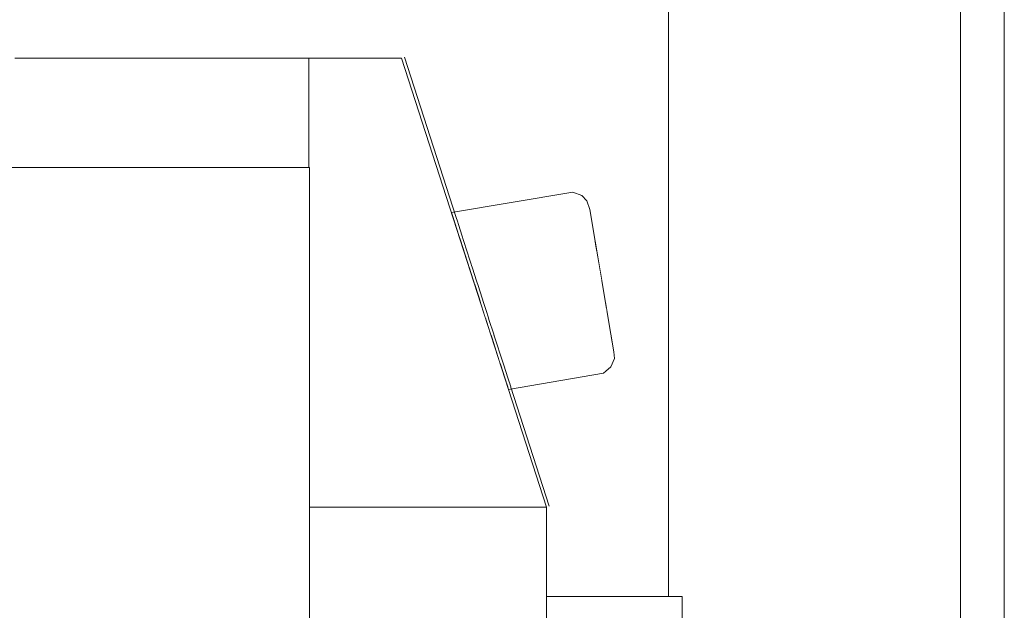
# Model space of a CAD drawing. Header units: millimetres. Extents: x 58537 to 97688, y -8921 to 14216.
# Tile 93 of 189: x 69015 to 69285, y 689 to 851. Entities that reach past the tile are written whole.
import ezdxf

# ---------------------------------------------------------------- set-up
doc = ezdxf.new("R2010")
doc.units = ezdxf.units.MM
doc.header["$MEASUREMENT"] = 0
doc.linetypes.add('Wipeout_Contour', pattern=[1000, 0, -1000])
for name, color, linetype in [('Nowe_A-Armatura', 7, 'Continuous'), ('Nowe_A-Wymiary-Zewnętrzne', 7, 'Continuous'), ('Nowe_Drzwi Archicad', 7, 'Continuous')]:
    doc.layers.add(name, color=color, linetype=linetype)
for name, color, linetype, lineweight in [('Nowe_A-Armatura_Nr_pióra__2', 8, 'Continuous', 13), ('Nowe_A-Wymiary-Zewnętrzne_Nr_pióra__46', 5, 'Continuous', 15), ('Nowe_Drzwi Archicad_Nr_pióra__3', 7, 'Continuous', 13)]:
    doc.layers.add(name, color=color, linetype=linetype, lineweight=lineweight)
doc.layers.add('Nowe_A-Wymiary-Zewnętrzne_Nr_pióra__45', color=7, linetype='Continuous', lineweight=15, true_color=0x40a5ff)
doc.layers.add('Nowe_A-Wymiary-Zewnętrzne_Nr_pióra__85', color=7, linetype='Continuous', lineweight=13, true_color=0x80c2ff)
doc.styles.add('STYL_AUTOMATYCZNY_2', font='arial.ttf')
doc.dimstyles.new('STYL_AUTOMATYCZNY__1', dxfattribs={"dimtxt": 125, "dimasz": 47.5, "dimexe": 0.18, "dimexo": 20, "dimgap": 0, "dimtad": 1, "dimdec": 1, "dimlfac": 0.1, "dimzin": 0, "dimdsep": 46, "dimtxsty": 'STYL_AUTOMATYCZNY_2', "dimblk": 'ARROWHEAD_11', "dimblk1": 'ARROWHEAD_11', "dimblk2": 'ARROWHEAD_11', "dimcen": 0.09, "dimclrd": 256, "dimclre": 256, "dimclrt": 5, "dimadec": 1, "dimazin": 0, "dimtfac": 1, "dimtdec": 4, "dimtmove": 0, "dimatfit": 3, "dimfxl": 0, "dimtolj": 1, "dimtzin": 0, "dimarcsym": 0})

# ---------------------------------------------------------------- blocks, each defined once
blk = doc.blocks.new('ElemPrzekroju_90')
at = {"color": 254, "linetype": 'Wipeout_Contour', "lineweight": 0, "ltscale": 277175.81705}
blk.add_wipeout([(69273.07, 2037), (69273.07, 0), (69285.07, 0), (69285.07, 2025)], dxfattribs=at).dxf.layer = 'Nowe_Drzwi Archicad'
at = {"layer": 'Nowe_Drzwi Archicad_Nr_pióra__3', "color": 7, "linetype": 'Continuous', "lineweight": 13}
blk.add_line((69285.07, 0), (69285.07, 2025), dxfattribs=at)
at = {"color": 254, "linetype": 'Wipeout_Contour', "lineweight": 0, "ltscale": 1730194.365716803}
blk.add_wipeout([(69193.07, 0), (69273.07, 0), (69273.07, 2037), (69193.07, 2117), (69193.07, 692.51), (69196.77, 692.51), (69196.77, 687.36), (69196.81, 676.73), (69201.22, 675.53), (69200.95, 666.91), (69200.15, 651.5), (69199.41, 635.36), (69198.74, 621.57), (69198.1, 605.28), (69197.53, 590.35), (69196.97, 573.91), (69196.77, 566.63), (69196.77, 548.64), (69196.79, 514.77), (69196.77, 477.41), (69196.77, 260.3), (69196.79, 257.12), (69196.77, 232.76), (69196.77, 228.49), (69193.07, 228.49)], dxfattribs=at).dxf.layer = 'Nowe_Drzwi Archicad'
at = {"layer": 'Nowe_Drzwi Archicad_Nr_pióra__3', "color": 7, "linetype": 'Continuous', "lineweight": 13}
for p, q in [((69193.07, 2117), (69193.07, 692.51)), ((69273.07, 0), (69273.07, 2037))]:
    blk.add_line(p, q, dxfattribs=at)
blk = doc.blocks.new('ElemPrzekroju_384')
at = {"color": 254, "linetype": 'Wipeout_Contour', "lineweight": 0, "ltscale": 276485.501241}
blk.add_wipeout([(69094.59, 717), (69159.59, 717), (69119.86, 839.98), (69094.59, 717.85)], dxfattribs=at).dxf.layer = 'Nowe_A-Armatura'
at = {"color": 254, "linetype": 'Wipeout_Contour', "lineweight": 0, "ltscale": 207523.407388}
blk.add_wipeout([(69169.15, 800.69), (69170.65, 800.85), (69169.26, 802.31)], dxfattribs=at).dxf.layer = 'Nowe_A-Armatura'
at = {"color": 254, "linetype": 'Wipeout_Contour', "lineweight": 0, "ltscale": 207562.987365}
blk.add_wipeout([(69159.59, 692.51), (69196.77, 688.74), (69196.77, 692.51)], dxfattribs=at).dxf.layer = 'Nowe_A-Armatura'
at = {"color": 254, "linetype": 'Wipeout_Contour', "lineweight": 0, "ltscale": 345522.802789}
blk.add_wipeout([(69119.86, 839.98), (69094.41, 839.98), (69094.41, 810), (69094.59, 810), (69094.59, 717.85)], dxfattribs=at).dxf.layer = 'Nowe_A-Armatura'
at = {"color": 254, "linetype": 'Wipeout_Contour', "lineweight": 0, "ltscale": 207450.369793}
blk.add_wipeout([(69134.13, 795.81), (69135.83, 790.56), (69166.24, 799.18)], dxfattribs=at).dxf.layer = 'Nowe_A-Armatura'
at = {"color": 254, "linetype": 'Wipeout_Contour', "lineweight": 0, "ltscale": 207498.507569}
blk.add_wipeout([(69142.89, 768.7), (69172.75, 768.35), (69170.41, 774.74)], dxfattribs=at).dxf.layer = 'Nowe_A-Armatura'
at = {"color": 254, "linetype": 'Wipeout_Contour', "lineweight": 0, "ltscale": 207481.671458}
blk.add_wipeout([(69173.38, 757.38), (69146.9, 756.29), (69148.59, 751.04)], dxfattribs=at).dxf.layer = 'Nowe_A-Armatura'
at = {"color": 254, "linetype": 'Wipeout_Contour', "lineweight": 0, "ltscale": 207526.76451}
blk.add_wipeout([(69196.77, 688.74), (69159.59, 692.51), (69159.59, 688.74)], dxfattribs=at).dxf.layer = 'Nowe_A-Armatura'
at = {"color": 254, "linetype": 'Wipeout_Contour', "lineweight": 0, "ltscale": 345247.371071}
blk.add_wipeout([(69007.54, 810), (69094.41, 810), (69094.41, 840), (69013.43, 835.62), (69012.57, 827.16)], dxfattribs=at).dxf.layer = 'Nowe_A-Armatura'
at = {"color": 254, "linetype": 'Wipeout_Contour', "lineweight": 0, "ltscale": 207447.870517}
blk.add_wipeout([(69134.13, 795.81), (69165.74, 802.12), (69133.69, 797.19)], dxfattribs=at).dxf.layer = 'Nowe_A-Armatura'
at = {"color": 254, "linetype": 'Wipeout_Contour', "lineweight": 0, "ltscale": 207473.213587}
blk.add_wipeout([(69172.75, 768.35), (69142.89, 768.7), (69144.35, 764.16)], dxfattribs=at).dxf.layer = 'Nowe_A-Armatura'
at = {"color": 254, "linetype": 'Wipeout_Contour', "lineweight": 0, "ltscale": 207484.25046}
blk.add_wipeout([(69173.88, 754.44), (69148.59, 751.04), (69149.04, 749.66)], dxfattribs=at).dxf.layer = 'Nowe_A-Armatura'
at = {"color": 254, "linetype": 'Wipeout_Contour', "lineweight": 0, "ltscale": 207600.964922}
blk.add_wipeout([(69196.77, 692.51), (69196.77, 688.74), (69196.78, 671.03)], dxfattribs=at).dxf.layer = 'Nowe_A-Armatura'
at = {"color": 254, "linetype": 'Wipeout_Contour', "lineweight": 0, "ltscale": 415110.178184}
blk.add_wipeout([(69159.59, 676.65), (69190.96, 676.65), (69192.42, 677.73), (69193.41, 677.65), (69195, 677.22), (69159.59, 688.74)], dxfattribs=at).dxf.layer = 'Nowe_A-Armatura'
at = {"layer": 'Nowe_A-Armatura_Nr_pióra__2', "color": 8, "linetype": 'Continuous', "lineweight": 13}
for p, q in [((69196.77, 692.51), (69196.77, 688.74)), ((69196.77, 688.74), (69196.77, 676.74)), ((69196.77, 688.74), (69196.77, 687.26))]:
    blk.add_line(p, q, dxfattribs=at)
at = {"color": 254, "linetype": 'Wipeout_Contour', "lineweight": 0, "ltscale": 207137.504939}
blk.add_wipeout([(69013.88, 840), (69013.43, 835.62), (69094.41, 840)], dxfattribs=at).dxf.layer = 'Nowe_A-Armatura'
at = {"color": 254, "linetype": 'Wipeout_Contour', "lineweight": 0, "ltscale": 1447302.154633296}
blk.add_wipeout([(68694.25, 690), (68700.17, 689), (68842.29, 689), (68834.76, 644.38), (68827.39, 599.67), (68818.01, 555.32), (68806.93, 511.37), (68802.68, 495.7), (69094.59, 0), (69094.59, 810), (69007.54, 810), (69007.33, 809.27), (69001.28, 791.63), (68994.49, 774.25), (68987.27, 757.06), (68979.72, 740), (68954.72, 740), (68952.32, 727), (68948.76, 714.26), (68944.09, 701.9), (68938.32, 690)], dxfattribs=at).dxf.layer = 'Nowe_A-Armatura'
at = {"color": 254, "linetype": 'Wipeout_Contour', "lineweight": 0, "ltscale": 207455.167245}
blk.add_wipeout([(69135.83, 790.56), (69138.37, 782.68), (69167.03, 794.55)], dxfattribs=at).dxf.layer = 'Nowe_A-Armatura'
at = {"color": 254, "linetype": 'Wipeout_Contour', "lineweight": 0, "ltscale": 207468.053395}
blk.add_wipeout([(69142.89, 768.7), (69170.41, 774.74), (69141.36, 773.42)], dxfattribs=at).dxf.layer = 'Nowe_A-Armatura'
at = {"color": 254, "linetype": 'Wipeout_Contour', "lineweight": 0, "ltscale": 207476.80919}
blk.add_wipeout([(69172.59, 762.01), (69144.35, 764.16), (69146.9, 756.29)], dxfattribs=at).dxf.layer = 'Nowe_A-Armatura'
at = {"color": 254, "linetype": 'Wipeout_Contour', "lineweight": 0, "ltscale": 207486.20372}
blk.add_wipeout([(69175.25, 753.66), (69149.04, 749.66), (69149.19, 749.19)], dxfattribs=at).dxf.layer = 'Nowe_A-Armatura'
at = {"layer": 'Nowe_A-Armatura_Nr_pióra__2', "color": 8, "linetype": 'Continuous', "lineweight": 13}
for p, q in [((69094.41, 840), (69013.88, 840)), ((69094.41, 810), (69094.41, 839.98)), ((69094.41, 839.98), (69119.86, 839.98)), ((69007.54, 810), (69094.59, 810))]:
    blk.add_line(p, q, dxfattribs=at)
at = {"color": 254, "linetype": 'Wipeout_Contour', "lineweight": 0, "ltscale": 207461.287691}
blk.add_wipeout([(69169.32, 788.54), (69138.37, 782.68), (69139.84, 778.14)], dxfattribs=at).dxf.layer = 'Nowe_A-Armatura'
at = {"color": 254, "linetype": 'Wipeout_Contour', "lineweight": 0, "ltscale": 207501.887222}
blk.add_wipeout([(69172.75, 768.35), (69144.35, 764.16), (69172.59, 762.01)], dxfattribs=at).dxf.layer = 'Nowe_A-Armatura'
at = {"color": 254, "linetype": 'Wipeout_Contour', "lineweight": 0, "ltscale": 207510.014525}
blk.add_wipeout([(69149.04, 749.66), (69175.25, 753.66), (69173.88, 754.44)], dxfattribs=at).dxf.layer = 'Nowe_A-Armatura'
at = {"color": 254, "linetype": 'Wipeout_Contour', "lineweight": 0, "ltscale": 276512.988514}
blk.add_wipeout([(69094.59, 205.5), (69159.59, 205.5), (69159.59, 717), (69094.59, 206.87)], dxfattribs=at).dxf.layer = 'Nowe_A-Armatura'
at = {"color": 254, "linetype": 'Wipeout_Contour', "lineweight": 0, "ltscale": 207463.980893}
blk.add_wipeout([(69141.36, 773.42), (69169.21, 781.82), (69139.84, 778.14)], dxfattribs=at).dxf.layer = 'Nowe_A-Armatura'
at = {"color": 254, "linetype": 'Wipeout_Contour', "lineweight": 0, "ltscale": 207507.712362}
blk.add_wipeout([(69173.38, 757.38), (69148.59, 751.04), (69173.88, 754.44)], dxfattribs=at).dxf.layer = 'Nowe_A-Armatura'
at = {"color": 254, "linetype": 'Wipeout_Contour', "lineweight": 0, "ltscale": 207357.016302}
blk.add_wipeout([(69094.59, 717), (69094.59, 206.87), (69159.59, 717)], dxfattribs=at).dxf.layer = 'Nowe_A-Armatura'
at = {"layer": 'Nowe_A-Armatura_Nr_pióra__2', "color": 8, "linetype": 'Continuous', "lineweight": 13}
for p, q in [((69094.59, 0), (69094.59, 810)), ((69159.59, 717), (69094.59, 717)), ((69159.59, 205.5), (69159.59, 717)), ((69196.77, 692.51), (69159.59, 692.51))]:
    blk.add_line(p, q, dxfattribs=at)
at = {"color": 254, "linetype": 'Wipeout_Contour', "lineweight": 0, "ltscale": 207491.162301}
blk.add_wipeout([(69169.21, 781.82), (69169.32, 788.54), (69139.84, 778.14)], dxfattribs=at).dxf.layer = 'Nowe_A-Armatura'
at = {"color": 254, "linetype": 'Wipeout_Contour', "lineweight": 0, "ltscale": 207504.871963}
blk.add_wipeout([(69173.38, 757.38), (69172.59, 762.01), (69146.9, 756.29)], dxfattribs=at).dxf.layer = 'Nowe_A-Armatura'
at = {"color": 254, "linetype": 'Wipeout_Contour', "lineweight": 0, "ltscale": 207493.605782}
blk.add_wipeout([(69141.36, 773.42), (69170.41, 774.74), (69169.21, 781.82)], dxfattribs=at).dxf.layer = 'Nowe_A-Armatura'
at = {"color": 254, "linetype": 'Wipeout_Contour', "lineweight": 0, "ltscale": 207539.369661}
blk.add_wipeout([(69177.26, 764.33), (69171.42, 798.52), (69178.08, 759.49)], dxfattribs=at).dxf.layer = 'Nowe_A-Armatura'
at = {"color": 254, "linetype": 'Wipeout_Contour', "lineweight": 0, "ltscale": 207487.789538}
blk.add_wipeout([(69169.32, 788.54), (69167.03, 794.55), (69138.37, 782.68)], dxfattribs=at).dxf.layer = 'Nowe_A-Armatura'
at = {"color": 254, "linetype": 'Wipeout_Contour', "lineweight": 0, "ltscale": 207482.330683}
blk.add_wipeout([(69166.24, 799.18), (69135.83, 790.56), (69167.03, 794.55)], dxfattribs=at).dxf.layer = 'Nowe_A-Armatura'
at = {"color": 254, "linetype": 'Wipeout_Contour', "lineweight": 0, "ltscale": 207544.012868}
blk.add_wipeout([(69178.08, 759.49), (69176.13, 770.83), (69177.16, 763.92)], dxfattribs=at).dxf.layer = 'Nowe_A-Armatura'
at = {"layer": 'Nowe_A-Armatura_Nr_pióra__2', "color": 8, "linetype": 'Continuous', "lineweight": 13}
blk.add_line((69135.03, 793.02), (69135.83, 790.56), dxfattribs=at)
at = {"color": 254, "linetype": 'Wipeout_Contour', "lineweight": 0, "ltscale": 207479.521655}
blk.add_wipeout([(69133.52, 797.72), (69165.74, 802.12), (69166.81, 803.3)], dxfattribs=at).dxf.layer = 'Nowe_A-Armatura'
at = {"color": 254, "linetype": 'Wipeout_Contour', "lineweight": 0, "ltscale": 207538.485207}
blk.add_wipeout([(69176.13, 770.83), (69178.08, 759.49), (69171.42, 798.52)], dxfattribs=at).dxf.layer = 'Nowe_A-Armatura'
at = {"color": 254, "linetype": 'Wipeout_Contour', "lineweight": 0, "ltscale": 207479.481596}
blk.add_wipeout([(69166.24, 799.18), (69165.74, 802.12), (69134.13, 795.81)], dxfattribs=at).dxf.layer = 'Nowe_A-Armatura'
at = {"color": 254, "linetype": 'Wipeout_Contour', "lineweight": 0, "ltscale": 207530.506425}
blk.add_wipeout([(69173.3, 787.09), (69171.42, 798.52), (69171.88, 794.23)], dxfattribs=at).dxf.layer = 'Nowe_A-Armatura'
at = {"color": 254, "linetype": 'Wipeout_Contour', "lineweight": 0, "ltscale": 207447.285978}
blk.add_wipeout([(69165.74, 802.12), (69133.52, 797.72), (69133.69, 797.19)], dxfattribs=at).dxf.layer = 'Nowe_A-Armatura'
at = {"color": 254, "linetype": 'Wipeout_Contour', "lineweight": 0, "ltscale": 207534.332482}
blk.add_wipeout([(69176.13, 770.83), (69171.42, 798.52), (69173.3, 787.09)], dxfattribs=at).dxf.layer = 'Nowe_A-Armatura'
at = {"layer": 'Nowe_A-Armatura_Nr_pióra__2', "color": 8, "linetype": 'Continuous', "lineweight": 13}
for p, q in [((69119.86, 839.98), (69159.59, 717)), ((69160.35, 717.25), (69120.62, 840.23)), ((69133.52, 797.72), (69133.69, 797.19))]:
    blk.add_line(p, q, dxfattribs=at)
at = {"color": 254, "linetype": 'Wipeout_Contour', "lineweight": 0, "ltscale": 207524.751215}
blk.add_wipeout([(69169.63, 795.63), (69171.88, 794.23), (69169.15, 800.69)], dxfattribs=at).dxf.layer = 'Nowe_A-Armatura'
at = {"color": 254, "linetype": 'Wipeout_Contour', "lineweight": 0, "ltscale": 207537.250754}
blk.add_wipeout([(69173.3, 787.09), (69174.63, 779.11), (69176.13, 770.83)], dxfattribs=at).dxf.layer = 'Nowe_A-Armatura'
at = {"color": 254, "linetype": 'Wipeout_Contour', "lineweight": 0, "ltscale": 207515.838819}
blk.add_wipeout([(69166.81, 803.3), (69165.74, 802.12), (69169.15, 800.69)], dxfattribs=at).dxf.layer = 'Nowe_A-Armatura'
at = {"color": 254, "linetype": 'Wipeout_Contour', "lineweight": 0, "ltscale": 207526.438185}
blk.add_wipeout([(69171.75, 787.73), (69171.88, 794.23), (69169.63, 795.63)], dxfattribs=at).dxf.layer = 'Nowe_A-Armatura'
at = {"color": 254, "linetype": 'Wipeout_Contour', "lineweight": 0, "ltscale": 207524.621649}
blk.add_wipeout([(69169.32, 788.54), (69171.75, 787.73), (69169.63, 795.63)], dxfattribs=at).dxf.layer = 'Nowe_A-Armatura'
at = {"color": 254, "linetype": 'Wipeout_Contour', "lineweight": 0, "ltscale": 207519.238947}
blk.add_wipeout([(69169.63, 795.63), (69167.03, 794.55), (69169.32, 788.54)], dxfattribs=at).dxf.layer = 'Nowe_A-Armatura'
at = {"color": 254, "linetype": 'Wipeout_Contour', "lineweight": 0, "ltscale": 207534.447013}
blk.add_wipeout([(69173.3, 787.09), (69172.97, 778.83), (69174.63, 779.11)], dxfattribs=at).dxf.layer = 'Nowe_A-Armatura'
at = {"color": 254, "linetype": 'Wipeout_Contour', "lineweight": 0, "ltscale": 207518.492361}
blk.add_wipeout([(69169.15, 800.69), (69166.24, 799.18), (69169.63, 795.63)], dxfattribs=at).dxf.layer = 'Nowe_A-Armatura'
at = {"color": 254, "linetype": 'Wipeout_Contour', "lineweight": 0, "ltscale": 207531.086565}
blk.add_wipeout([(69172.97, 778.83), (69173.3, 787.09), (69171.75, 787.73)], dxfattribs=at).dxf.layer = 'Nowe_A-Armatura'
at = {"color": 254, "linetype": 'Wipeout_Contour', "lineweight": 0, "ltscale": 207515.391432}
blk.add_wipeout([(69166.24, 799.18), (69169.15, 800.69), (69165.74, 802.12)], dxfattribs=at).dxf.layer = 'Nowe_A-Armatura'
at = {"color": 254, "linetype": 'Wipeout_Contour', "lineweight": 0, "ltscale": 207536.800068}
blk.add_wipeout([(69174.84, 769.63), (69176.13, 770.83), (69172.97, 778.83)], dxfattribs=at).dxf.layer = 'Nowe_A-Armatura'
at = {"color": 254, "linetype": 'Wipeout_Contour', "lineweight": 0, "ltscale": 207524.944519}
blk.add_wipeout([(69169.15, 800.69), (69171.42, 798.52), (69170.65, 800.85)], dxfattribs=at).dxf.layer = 'Nowe_A-Armatura'
at = {"color": 254, "linetype": 'Wipeout_Contour', "lineweight": 0, "ltscale": 207525.913823}
blk.add_wipeout([(69172.97, 778.83), (69169.21, 781.82), (69170.41, 774.74)], dxfattribs=at).dxf.layer = 'Nowe_A-Armatura'
at = {"color": 254, "linetype": 'Wipeout_Contour', "lineweight": 0, "ltscale": 207540.517449}
blk.add_wipeout([(69175.7, 761.63), (69177.16, 763.92), (69174.84, 769.63)], dxfattribs=at).dxf.layer = 'Nowe_A-Armatura'
at = {"color": 254, "linetype": 'Wipeout_Contour', "lineweight": 0, "ltscale": 207518.715201}
blk.add_wipeout([(69166.81, 803.3), (69169.15, 800.69), (69169.26, 802.31)], dxfattribs=at).dxf.layer = 'Nowe_A-Armatura'
at = {"color": 254, "linetype": 'Wipeout_Contour', "lineweight": 0, "ltscale": 207527.243846}
blk.add_wipeout([(69169.32, 788.54), (69172.97, 778.83), (69171.75, 787.73)], dxfattribs=at).dxf.layer = 'Nowe_A-Armatura'
at = {"color": 254, "linetype": 'Wipeout_Contour', "lineweight": 0, "ltscale": 207535.834102}
blk.add_wipeout([(69175.7, 761.63), (69174.84, 769.63), (69172.75, 768.35)], dxfattribs=at).dxf.layer = 'Nowe_A-Armatura'
at = {"layer": 'Nowe_A-Armatura_Nr_pióra__2', "color": 8, "linetype": 'Continuous', "lineweight": 13}
blk.add_line((69166.81, 803.3), (69169.26, 802.31), dxfattribs=at)
at = {"color": 254, "linetype": 'Wipeout_Contour', "lineweight": 0, "ltscale": 207525.924895}
blk.add_wipeout([(69169.15, 800.69), (69171.88, 794.23), (69171.42, 798.52)], dxfattribs=at).dxf.layer = 'Nowe_A-Armatura'
at = {"color": 254, "linetype": 'Wipeout_Contour', "lineweight": 0, "ltscale": 207525.264875}
blk.add_wipeout([(69172.97, 778.83), (69169.32, 788.54), (69169.21, 781.82)], dxfattribs=at).dxf.layer = 'Nowe_A-Armatura'
at = {"color": 254, "linetype": 'Wipeout_Contour', "lineweight": 0, "ltscale": 207543.405198}
blk.add_wipeout([(69175.7, 761.63), (69178.08, 759.49), (69177.16, 763.92)], dxfattribs=at).dxf.layer = 'Nowe_A-Armatura'
at = {"layer": 'Nowe_A-Armatura_Nr_pióra__2', "color": 8, "linetype": 'Continuous', "lineweight": 13}
blk.add_line((69169.26, 802.31), (69170.65, 800.85), dxfattribs=at)
at = {"color": 254, "linetype": 'Wipeout_Contour', "lineweight": 0, "ltscale": 207516.924194}
blk.add_wipeout([(69169.63, 795.63), (69166.24, 799.18), (69167.03, 794.55)], dxfattribs=at).dxf.layer = 'Nowe_A-Armatura'
at = {"color": 254, "linetype": 'Wipeout_Contour', "lineweight": 0, "ltscale": 207530.862235}
blk.add_wipeout([(69171.75, 787.73), (69173.3, 787.09), (69171.88, 794.23)], dxfattribs=at).dxf.layer = 'Nowe_A-Armatura'
at = {"color": 254, "linetype": 'Wipeout_Contour', "lineweight": 0, "ltscale": 207533.885789}
blk.add_wipeout([(69172.97, 778.83), (69172.75, 768.35), (69174.84, 769.63)], dxfattribs=at).dxf.layer = 'Nowe_A-Armatura'
at = {"color": 254, "linetype": 'Wipeout_Contour', "lineweight": 0, "ltscale": 207543.014082}
blk.add_wipeout([(69178.08, 759.49), (69175.7, 761.63), (69176.62, 756.71)], dxfattribs=at).dxf.layer = 'Nowe_A-Armatura'
at = {"layer": 'Nowe_A-Armatura_Nr_pióra__2', "color": 8, "linetype": 'Continuous', "lineweight": 13}
for p, q in [((69166.81, 803.3), (69133.52, 797.72)), ((69170.65, 800.85), (69171.42, 798.52))]:
    blk.add_line(p, q, dxfattribs=at)
at = {"color": 254, "linetype": 'Wipeout_Contour', "lineweight": 0, "ltscale": 207528.714704}
blk.add_wipeout([(69172.75, 768.35), (69172.97, 778.83), (69170.41, 774.74)], dxfattribs=at).dxf.layer = 'Nowe_A-Armatura'
at = {"color": 254, "linetype": 'Wipeout_Contour', "lineweight": 0, "ltscale": 207544.93044}
blk.add_wipeout([(69176.62, 756.71), (69178.2, 757.69), (69178.08, 759.49)], dxfattribs=at).dxf.layer = 'Nowe_A-Armatura'
at = {"color": 254, "linetype": 'Wipeout_Contour', "lineweight": 0, "ltscale": 207536.77347}
blk.add_wipeout([(69172.97, 778.83), (69176.13, 770.83), (69174.63, 779.11)], dxfattribs=at).dxf.layer = 'Nowe_A-Armatura'
at = {"color": 254, "linetype": 'Wipeout_Contour', "lineweight": 0, "ltscale": 207534.145445}
blk.add_wipeout([(69172.75, 768.35), (69172.59, 762.01), (69175.7, 761.63)], dxfattribs=at).dxf.layer = 'Nowe_A-Armatura'
at = {"color": 254, "linetype": 'Wipeout_Contour', "lineweight": 0, "ltscale": 207544.588501}
blk.add_wipeout([(69178.2, 757.69), (69176.62, 756.71), (69177.26, 755.43)], dxfattribs=at).dxf.layer = 'Nowe_A-Armatura'
at = {"color": 254, "linetype": 'Wipeout_Contour', "lineweight": 0, "ltscale": 207540.866124}
blk.add_wipeout([(69174.84, 769.63), (69177.16, 763.92), (69176.13, 770.83)], dxfattribs=at).dxf.layer = 'Nowe_A-Armatura'
at = {"color": 254, "linetype": 'Wipeout_Contour', "lineweight": 0, "ltscale": 207537.958134}
blk.add_wipeout([(69175.7, 761.63), (69173.38, 757.38), (69176.62, 756.71)], dxfattribs=at).dxf.layer = 'Nowe_A-Armatura'
at = {"layer": 'Nowe_A-Armatura_Nr_pióra__2', "color": 8, "linetype": 'Continuous', "lineweight": 13}
for p, q in [((69171.42, 798.52), (69177.26, 764.33)), ((69177.26, 764.33), (69178.08, 759.49))]:
    blk.add_line(p, q, dxfattribs=at)
at = {"color": 254, "linetype": 'Wipeout_Contour', "lineweight": 0, "ltscale": 207536.625523}
blk.add_wipeout([(69176.62, 756.71), (69173.38, 757.38), (69173.88, 754.44)], dxfattribs=at).dxf.layer = 'Nowe_A-Armatura'
at = {"color": 254, "linetype": 'Wipeout_Contour', "lineweight": 0, "ltscale": 207538.107066}
blk.add_wipeout([(69176.62, 756.71), (69173.88, 754.44), (69175.25, 753.66)], dxfattribs=at).dxf.layer = 'Nowe_A-Armatura'
at = {"color": 254, "linetype": 'Wipeout_Contour', "lineweight": 0, "ltscale": 207541.324432}
blk.add_wipeout([(69175.25, 753.66), (69177.26, 755.43), (69176.62, 756.71)], dxfattribs=at).dxf.layer = 'Nowe_A-Armatura'
at = {"layer": 'Nowe_A-Armatura_Nr_pióra__2', "color": 8, "linetype": 'Continuous', "lineweight": 13}
for p, q in [((69178.2, 757.69), (69178.08, 759.49)), ((69178.2, 757.69), (69177.26, 755.43)), ((69149.19, 749.19), (69175.25, 753.66)), ((69177.26, 755.43), (69175.25, 753.66))]:
    blk.add_line(p, q, dxfattribs=at)
at = {"color": 254, "linetype": 'Wipeout_Contour', "lineweight": 0, "ltscale": 207534.459089}
blk.add_wipeout([(69175.7, 761.63), (69172.59, 762.01), (69173.38, 757.38)], dxfattribs=at).dxf.layer = 'Nowe_A-Armatura'
blk = doc.blocks.new('*D1013')
at = {"layer": 'Nowe_A-Wymiary-Zewnętrzne_Nr_pióra__45', "linetype": 'Continuous', "lineweight": 15, "true_color": 0x40a5ff}
for points in [[(93173.54, 2200), (93174.49, 2195.22), (93177.2, 2191.16), (93181.25, 2188.45), (93186.04, 2187.5), (93190.82, 2188.45), (93194.88, 2191.16), (93197.59, 2195.22), (93198.54, 2200), (93197.59, 2204.78), (93194.88, 2208.84), (93190.82, 2211.55), (93186.04, 2212.5), (93181.25, 2211.55), (93177.2, 2208.84), (93174.49, 2204.78)], [(93173.54, 0), (93174.49, -4.78), (93177.2, -8.84), (93181.25, -11.55), (93186.04, -12.5), (93190.82, -11.55), (93194.88, -8.84), (93197.59, -4.78), (93198.54, 0), (93197.59, 4.78), (93194.88, 8.84), (93190.82, 11.55), (93186.04, 12.5), (93181.25, 11.55), (93177.2, 8.84), (93174.49, 4.78)]]:
    blk.add_hatch(color=161, dxfattribs=at).paths.add_polyline_path(points)
at = {"layer": 'Nowe_A-Wymiary-Zewnętrzne_Nr_pióra__45', "color": 161, "linetype": 'Continuous', "lineweight": 15, "true_color": 0x40a5ff}
for centre in [(93186.04, 2200), (93186.04, 0)]:
    blk.add_circle(centre, 12.5, dxfattribs=at)
at = {"layer": 'Nowe_A-Wymiary-Zewnętrzne_Nr_pióra__85', "color": 151, "linetype": 'Continuous', "lineweight": 13, "true_color": 0x80c2ff}
for p, q in [((93173.54, 2200), (93139.16, 2200)), ((93232.91, 2200), (93198.54, 2200)), ((93186.04, 12.5), (93186.04, 2187.5)), ((93173.54, 0), (93139.16, 0)), ((93232.91, 0), (93198.54, 0))]:
    blk.add_line(p, q, dxfattribs=at)
at = {"layer": 'Nowe_A-Wymiary-Zewnętrzne_Nr_pióra__46', "color": 5, "lineweight": 15, "char_height": 125, "attachment_point": 7, "rotation": 90, "style": 'STYL_AUTOMATYCZNY_2'}
for s, insert in [('\\A1;{\\pql;\\fArial|b0|i0|c238|p0;\\W1.000000;220,0}', (93161.04, 1052.33)), ('\\A1;{\\pql;\\fArial|b0|i0|c238|p0;\\W1.000000;14,0}', (93161.04, 12.5))]:
    blk.add_mtext(s, dxfattribs=dict(at, insert=insert))
blk = doc.blocks.new('ARROWHEAD_11')
at = {"color": 0, "linetype": 'Continuous', "lineweight": 0}
blk.add_line((0, 0), (-1, 0), dxfattribs=at)
at = {"color": 0, "linetype": 'Continuous', "lineweight": 0, "const_width": 0.25, "flags": 128}
blk.add_lwpolyline([(-0.125, 0, 1), (0.125, 0, 1)], format="xyb", close=True, dxfattribs=at)
blk = doc.blocks.new('*D1027')
at = {"layer": 'Nowe_A-Wymiary-Zewnętrzne_Nr_pióra__45', "linetype": 'Continuous', "lineweight": 15, "true_color": 0x40a5ff}
for points in [[(93506.73, 12845.37), (93507.68, 12840.59), (93510.39, 12836.54), (93514.45, 12833.83), (93519.23, 12832.87), (93524.01, 12833.83), (93528.07, 12836.54), (93530.78, 12840.59), (93531.73, 12845.37), (93530.78, 12850.16), (93528.07, 12854.21), (93524.01, 12856.92), (93519.23, 12857.87), (93514.45, 12856.92), (93510.39, 12854.21), (93507.68, 12850.16)], [(93506.73, -450), (93507.68, -454.78), (93510.39, -458.84), (93514.45, -461.55), (93519.23, -462.5), (93524.01, -461.55), (93528.07, -458.84), (93530.78, -454.78), (93531.73, -450), (93530.78, -445.22), (93528.07, -441.16), (93524.01, -438.45), (93519.23, -437.5), (93514.45, -438.45), (93510.39, -441.16), (93507.68, -445.22)]]:
    blk.add_hatch(color=161, dxfattribs=at).paths.add_polyline_path(points)
at = {"layer": 'Nowe_A-Wymiary-Zewnętrzne_Nr_pióra__45', "color": 161, "linetype": 'Continuous', "lineweight": 15, "true_color": 0x40a5ff}
for centre in [(93519.23, 12845.37), (93519.23, -450)]:
    blk.add_circle(centre, 12.5, dxfattribs=at)
at = {"layer": 'Nowe_A-Wymiary-Zewnętrzne_Nr_pióra__85', "color": 151, "linetype": 'Continuous', "lineweight": 13, "true_color": 0x80c2ff}
for p, q in [((93519.23, 12857.87), (93519.23, 12870.37)), ((93506.73, 12845.37), (93472.36, 12845.37)), ((93566.11, 12845.37), (93531.73, 12845.37)), ((93519.23, -437.5), (93519.23, 12832.87)), ((93506.73, -450), (93472.36, -450)), ((93566.11, -450), (93531.73, -450)), ((93519.23, -475), (93519.23, -462.5))]:
    blk.add_line(p, q, dxfattribs=at)
at = {"layer": 'Nowe_A-Wymiary-Zewnętrzne_Nr_pióra__46', "color": 5, "lineweight": 15, "insert": (93494.23, 5911.71), "char_height": 125, "attachment_point": 7, "rotation": 90, "style": 'STYL_AUTOMATYCZNY_2'}
blk.add_mtext('\\A1;{\\pql;\\fArial|b0|i0|c238|p0;\\W1.000000;1\xa0329,5}', dxfattribs=at)
blk = doc.blocks.new('*D1032')
at = {"layer": 'Nowe_A-Wymiary-Zewnętrzne_Nr_pióra__45', "linetype": 'Continuous', "lineweight": 15, "true_color": 0x40a5ff}
for points in [[(90228.51, 2200), (90229.46, 2195.22), (90232.17, 2191.16), (90236.23, 2188.45), (90241.01, 2187.5), (90245.79, 2188.45), (90249.85, 2191.16), (90252.56, 2195.22), (90253.51, 2200), (90252.56, 2204.78), (90249.85, 2208.84), (90245.79, 2211.55), (90241.01, 2212.5), (90236.23, 2211.55), (90232.17, 2208.84), (90229.46, 2204.78)], [(90228.51, 0), (90229.46, -4.78), (90232.17, -8.84), (90236.23, -11.55), (90241.01, -12.5), (90245.79, -11.55), (90249.85, -8.84), (90252.56, -4.78), (90253.51, 0), (90252.56, 4.78), (90249.85, 8.84), (90245.79, 11.55), (90241.01, 12.5), (90236.23, 11.55), (90232.17, 8.84), (90229.46, 4.78)]]:
    blk.add_hatch(color=161, dxfattribs=at).paths.add_polyline_path(points)
at = {"layer": 'Nowe_A-Wymiary-Zewnętrzne_Nr_pióra__45', "color": 161, "linetype": 'Continuous', "lineweight": 15, "true_color": 0x40a5ff}
for centre in [(90241.01, 2200), (90241.01, 0)]:
    blk.add_circle(centre, 12.5, dxfattribs=at)
at = {"layer": 'Nowe_A-Wymiary-Zewnętrzne_Nr_pióra__85', "color": 151, "linetype": 'Continuous', "lineweight": 13, "true_color": 0x80c2ff}
for p, q in [((90228.51, 2200), (90194.13, 2200)), ((90287.88, 2200), (90253.51, 2200)), ((90241.01, 12.5), (90241.01, 2187.5)), ((90228.51, 0), (90194.13, 0)), ((90287.88, 0), (90253.51, 0))]:
    blk.add_line(p, q, dxfattribs=at)
at = {"layer": 'Nowe_A-Wymiary-Zewnętrzne_Nr_pióra__46', "color": 5, "lineweight": 15, "char_height": 125, "attachment_point": 7, "rotation": 90, "style": 'STYL_AUTOMATYCZNY_2'}
for s, insert in [('\\A1;{\\pql;\\fArial|b0|i0|c238|p0;\\W1.000000;34,0}', (90216.01, 1853.85)), ('\\A1;{\\pql;\\fArial|b0|i0|c238|p0;\\W1.000000;220,0}', (90216.01, 718.68))]:
    blk.add_mtext(s, dxfattribs=dict(at, insert=insert))
blk = doc.blocks.new('*D1049')
at = {"layer": 'Nowe_A-Wymiary-Zewnętrzne_Nr_pióra__45', "linetype": 'Continuous', "lineweight": 15, "true_color": 0x40a5ff}
for points in [[(77300.15, 1370), (77301.1, 1365.22), (77303.81, 1361.16), (77307.87, 1358.45), (77312.65, 1357.5), (77317.44, 1358.45), (77321.49, 1361.16), (77324.2, 1365.22), (77325.15, 1370), (77324.2, 1374.78), (77321.49, 1378.84), (77317.44, 1381.55), (77312.65, 1382.5), (77307.87, 1381.55), (77303.81, 1378.84), (77301.1, 1374.78)], [(77300.15, 0), (77301.1, -4.78), (77303.81, -8.84), (77307.87, -11.55), (77312.65, -12.5), (77317.44, -11.55), (77321.49, -8.84), (77324.2, -4.78), (77325.15, 0), (77324.2, 4.78), (77321.49, 8.84), (77317.44, 11.55), (77312.65, 12.5), (77307.87, 11.55), (77303.81, 8.84), (77301.1, 4.78)]]:
    blk.add_hatch(color=161, dxfattribs=at).paths.add_polyline_path(points)
at = {"layer": 'Nowe_A-Wymiary-Zewnętrzne_Nr_pióra__45', "color": 161, "linetype": 'Continuous', "lineweight": 15, "true_color": 0x40a5ff}
for centre in [(77312.65, 1370), (77312.65, 0)]:
    blk.add_circle(centre, 12.5, dxfattribs=at)
at = {"layer": 'Nowe_A-Wymiary-Zewnętrzne_Nr_pióra__85', "color": 151, "linetype": 'Continuous', "lineweight": 13, "true_color": 0x80c2ff}
for p, q in [((77300.15, 1370), (77265.78, 1370)), ((77359.53, 1370), (77325.15, 1370)), ((77312.65, 12.5), (77312.65, 1357.5)), ((77300.15, 0), (77265.78, 0)), ((77359.53, 0), (77325.15, 0))]:
    blk.add_line(p, q, dxfattribs=at)
at = {"layer": 'Nowe_A-Wymiary-Zewnętrzne_Nr_pióra__46', "color": 5, "lineweight": 15, "char_height": 125, "attachment_point": 7, "rotation": 90, "style": 'STYL_AUTOMATYCZNY_2'}
for s, insert in [('\\A1;{\\pql;\\fArial|b0|i0|c238|p0;\\W1.000000;16,0}', (77287.65, 1023.85)), ('\\A1;{\\pql;\\fArial|b0|i0|c238|p0;\\W1.000000;137,0}', (77287.65, 303.68))]:
    blk.add_mtext(s, dxfattribs=dict(at, insert=insert))

msp = doc.modelspace()

# ---------------------------------------------------------------- block references
at = {"layer": 'Nowe_Drzwi Archicad', "lineweight": 0}
msp.add_blockref('ElemPrzekroju_90', (0, 0), dxfattribs=at)

# ---------------------------------------------------------------- next in the draw order: block references
at = {"layer": 'Nowe_A-Armatura', "lineweight": 0}
msp.add_blockref('ElemPrzekroju_384', (0, 0), dxfattribs=at)

# ---------------------------------------------------------------- next in the draw order: dimensions: what is measured, and where the dimension line sits
at = {"layer": 'Nowe_A-Wymiary-Zewnętrzne', "color": 151, "linetype": 'Continuous', "lineweight": 13, "true_color": 0x80c2ff}
for base, p1, p2, picture, middle in [((93519.23, 12845.37), (63041.84, -450), (64717.21, 12845.37), '*D1027', (93431.73, 6192.83)), ((93186.04, 2200), (58537.27, 0), (64770.07, 2200), '*D1013', (93098.54, 1261.72)), ((90241.01, 2200), (58537.27, 0), (65240.07, 2200), '*D1032', (90153.51, 928.07)), ((77312.65, 1370), (58537.27, 0), (77870.07, 1370), '*D1049', (77225.15, 513.07))]:
    dim = msp.add_linear_dim(base=base, p1=p1, p2=p2, angle=90, dimstyle='STYL_AUTOMATYCZNY__1', dxfattribs=at)
    dim.commit()
    dim.dimension.update_dxf_attribs({"geometry": picture, "text_midpoint": middle, "dimtype": 160, "text_rotation": 90})

doc.saveas('drawing.dxf')
